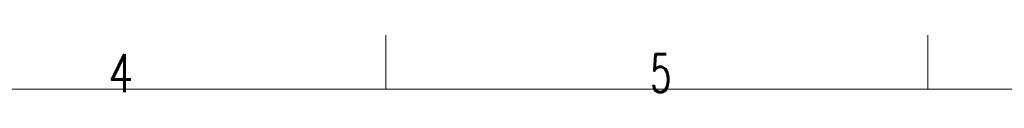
# Model space of a CAD drawing. Header units: inches. Extents: x 0 to 29700, y -16 to 21000.
# Tile 162 of 256: x 8160 to 12703, y 20734 to 21000. Entities that reach past the tile are written whole.
import ezdxf

# ---------------------------------------------------------------- set-up
doc = ezdxf.new("R2010")
doc.units = ezdxf.units.IN
doc.layers.add('210', color=7, linetype='Continuous', true_color=0xffffff)
doc.styles.add('latin_extended', font='simplex.shx')

msp = doc.modelspace()

# ---------------------------------------------------------------- linework, layer by layer
at = {"layer": '210', "color": 7, "linetype": 'Continuous', "lineweight": 18}
for p, q in [((9850, 20750), (9850, 21000)), ((12350, 20750), (12350, 21000)), ((250, 20750), (29450, 20750))]:
    msp.add_line(p, q, dxfattribs=at)

# ---------------------------------------------------------------- texts
at = {"layer": '210', "color": 211, "linetype": 'Continuous', "lineweight": 18, "char_height": 175, "attachment_point": 7, "line_spacing_factor": 0.963855, "style": 'latin_extended'}
for s, insert in [('\\W0.7656;4', (8569.16, 20736.628)), ('\\W0.6563;5', (11069.16, 20736.628))]:
    msp.add_mtext(s, dxfattribs=dict(at, insert=insert))

doc.saveas('drawing.dxf')
